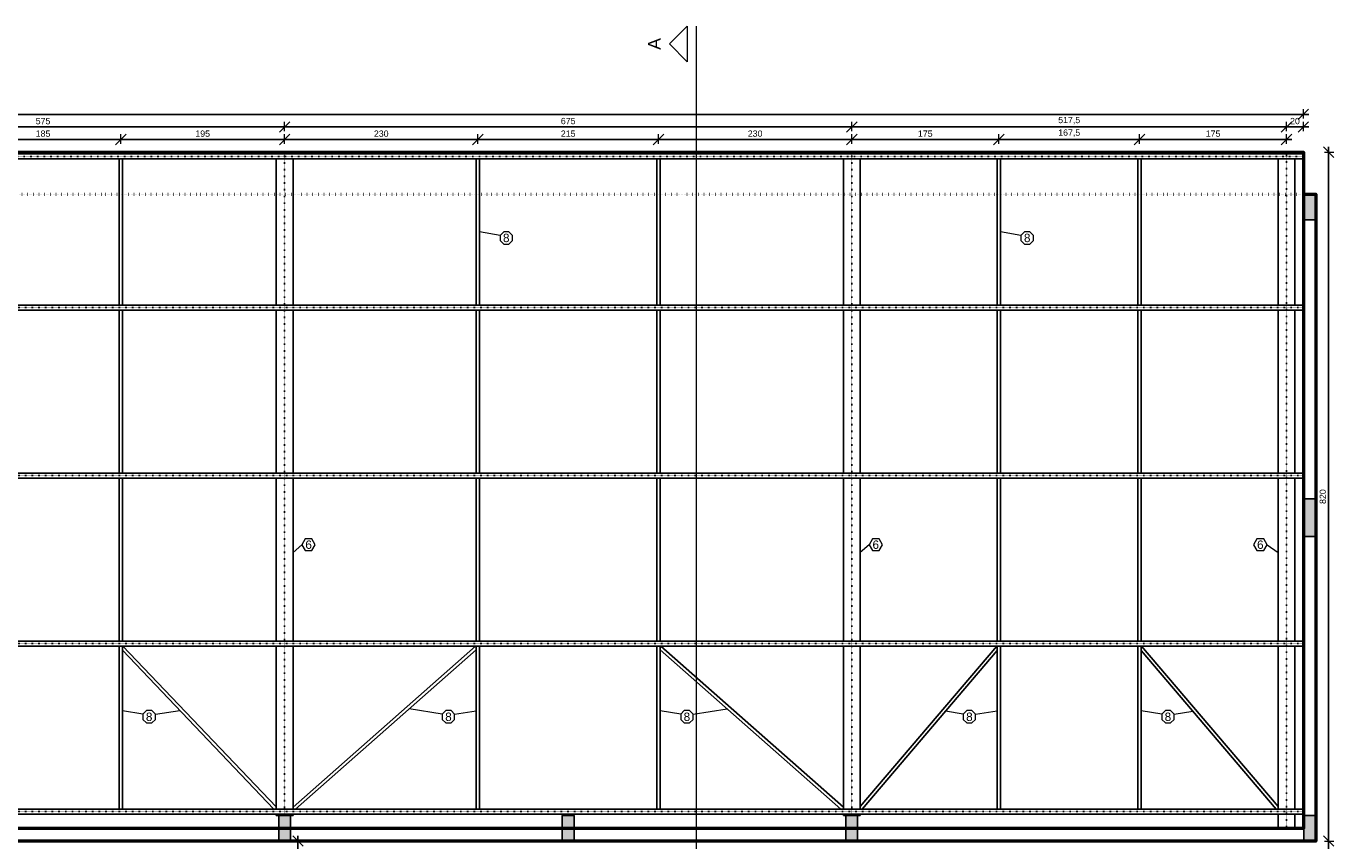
# Model space of a CAD drawing. Header units: millimetres. Extents: x 10906 to 25863, y 1966 to 4861.
# Tile 155 of 163: x 17996 to 19553, y 3892 to 4861. Entities that reach past the tile are written whole.
import ezdxf
from ezdxf.enums import TextEntityAlignment as Align

# ---------------------------------------------------------------- set-up
doc = ezdxf.new("R2010")
doc.units = ezdxf.units.MM
doc.linetypes.add('DOT2', pattern=[3.175, 0, -3.175])
for name, color, linetype in [('AGULHA', 40, 'Continuous'), ('PILARES', 3, 'Continuous'), ('TERÇA', 5, 'Continuous'), ('TERÇA EIXO', 5, 'DOT2'), ('TEXTO', 7, 'Continuous'), ('TRELIÇA', 1, 'Continuous'), ('TRELIÇA EIXO', 89, 'DOT2')]:
    doc.layers.add(name, color=color, linetype=linetype)
for name, color, linetype, lineweight in [('AUX', 7, 'Continuous', 50), ('COTAS', 4, 'Continuous', 20), ('FO-Cortes', 7, 'Continuous', 5)]:
    doc.layers.add(name, color=color, linetype=linetype, lineweight=lineweight)
doc.styles.add('2', font='arial.ttf', dxfattribs={"height": 2})
doc.styles.add('3', font='arial.ttf', dxfattribs={"height": 3})
doc.styles.add('Annotative', font='arial.ttf')
doc.dimstyles.new('MURILO', dxfattribs={"dimscale": 0, "dimtxt": 1.5, "dimasz": 2.5, "dimexe": 1.25, "dimexo": 0, "dimtad": 1, "dimtxsty": 'Annotative', "dimblk": 'OBLIQUE', "dimcen": 2.5, "dimdle": 1.25, "dimclrd": 256, "dimclre": 256, "dimclrt": 7, "dimadec": 0, "dimazin": 0, "dimtfac": 1, "dimtmove": 0, "dimatfit": 3, "dimldrblk": 'OBLIQUE', "dimfxl": 1, "dimfxlon": 1, "dimtfillclr": 5, "dimlwe": -1, "dimarcsym": 0})

# ---------------------------------------------------------------- blocks, each defined once
blk = doc.blocks.new('_Oblique')
at = {"color": 0, "linetype": 'ByBlock', "lineweight": -2}
blk.add_line((-0.5, -0.5), (0.5, 0.5), dxfattribs=at)
blk = doc.blocks.new('*D1011')
at = {"layer": 'COTAS', "transparency": 16777216}
for p, q in [((18314.8, 3891.3), (18326.1, 3891.3)), ((18314.8, 3711.3), (18326.1, 3711.3))]:
    blk.add_line(p, q, dxfattribs=at)
at = {"layer": 'COTAS', "lineweight": -2, "transparency": 16777216}
blk.add_line((18319.8, 3705.1), (18319.8, 3897.6), dxfattribs=at)
at = {"layer": 'Defpoints', "color": 0, "transparency": 16777216}
for p in [(18303.8, 3891.3), (18319.8, 3891.3), (18304.8, 3711.3)]:
    blk.add_point(p, dxfattribs=at)
at = {"layer": 'COTAS', "lineweight": -2, "transparency": 16777216, "xscale": 12.5, "yscale": 12.5, "zscale": 12.5}
for p, rotation in [((18319.8, 3891.3), 90), ((18319.8, 3711.3), 270)]:
    blk.add_blockref('_Oblique', p, dxfattribs=dict(at, rotation=rotation))
at = {"layer": 'COTAS', "color": 7, "transparency": 16777216, "insert": (18312.9, 3801.3), "char_height": 7.5, "attachment_point": 5, "rotation": 90, "style": 'Annotative'}
blk.add_mtext('180', dxfattribs=at)
blk = doc.blocks.new('*D1050')
at = {"layer": 'COTAS', "transparency": 16777216}
for p, q in [((18108.9, 4721.3), (18108.9, 4732.6)), ((18303.9, 4721.3), (18303.9, 4732.6))]:
    blk.add_line(p, q, dxfattribs=at)
at = {"layer": 'COTAS', "lineweight": -2, "transparency": 16777216}
blk.add_line((18102.7, 4726.3), (18310.2, 4726.3), dxfattribs=at)
at = {"layer": 'Defpoints', "color": 0, "transparency": 16777216}
for p in [(18303.9, 4726.3), (18108.9, 4703.3), (18303.9, 4703.3)]:
    blk.add_point(p, dxfattribs=at)
at = {"layer": 'COTAS', "lineweight": -2, "transparency": 16777216, "xscale": 12.5, "yscale": 12.5, "zscale": 12.5, "rotation": 180}
blk.add_blockref('_Oblique', (18108.9, 4726.3), dxfattribs=at)
at = {"layer": 'COTAS', "lineweight": -2, "transparency": 16777216, "xscale": 12.5, "yscale": 12.5, "zscale": 12.5}
blk.add_blockref('_Oblique', (18303.9, 4726.3), dxfattribs=at)
at = {"layer": 'COTAS', "color": 7, "transparency": 16777216, "insert": (18206.4, 4733.3), "char_height": 7.5, "attachment_point": 5, "style": 'Annotative'}
blk.add_mtext('195', dxfattribs=at)
blk = doc.blocks.new('*D1051')
at = {"layer": 'COTAS', "transparency": 16777216}
for p, q in [((17923.9, 4721.3), (17923.9, 4732.6)), ((18108.9, 4721.3), (18108.9, 4732.6))]:
    blk.add_line(p, q, dxfattribs=at)
at = {"layer": 'COTAS', "lineweight": -2, "transparency": 16777216}
blk.add_line((18115.2, 4726.3), (17917.7, 4726.3), dxfattribs=at)
at = {"layer": 'Defpoints', "color": 0, "transparency": 16777216}
for p in [(17923.9, 4726.3), (17923.9, 4703.3), (18108.9, 4703.3)]:
    blk.add_point(p, dxfattribs=at)
at = {"layer": 'COTAS', "lineweight": -2, "transparency": 16777216, "xscale": 12.5, "yscale": 12.5, "zscale": 12.5, "rotation": 180}
blk.add_blockref('_Oblique', (17923.9, 4726.3), dxfattribs=at)
at = {"layer": 'COTAS', "lineweight": -2, "transparency": 16777216, "xscale": 12.5, "yscale": 12.5, "zscale": 12.5}
blk.add_blockref('_Oblique', (18108.9, 4726.3), dxfattribs=at)
at = {"layer": 'COTAS', "color": 7, "transparency": 16777216, "insert": (18016.4, 4733.3), "char_height": 7.5, "attachment_point": 5, "style": 'Annotative'}
blk.add_mtext('185', dxfattribs=at)
blk = doc.blocks.new('*D1052')
at = {"layer": 'COTAS', "transparency": 16777216}
for p, q in [((18303.9, 4721.3), (18303.9, 4732.6)), ((18533.9, 4721.3), (18533.9, 4732.6))]:
    blk.add_line(p, q, dxfattribs=at)
at = {"layer": 'COTAS', "lineweight": -2, "transparency": 16777216}
blk.add_line((18297.7, 4726.3), (18540.2, 4726.3), dxfattribs=at)
at = {"layer": 'Defpoints', "color": 0, "transparency": 16777216}
for p in [(18533.9, 4726.3), (18303.9, 4703.3), (18533.9, 4703.3)]:
    blk.add_point(p, dxfattribs=at)
at = {"layer": 'COTAS', "lineweight": -2, "transparency": 16777216, "xscale": 12.5, "yscale": 12.5, "zscale": 12.5, "rotation": 180}
blk.add_blockref('_Oblique', (18303.9, 4726.3), dxfattribs=at)
at = {"layer": 'COTAS', "lineweight": -2, "transparency": 16777216, "xscale": 12.5, "yscale": 12.5, "zscale": 12.5}
blk.add_blockref('_Oblique', (18533.9, 4726.3), dxfattribs=at)
at = {"layer": 'COTAS', "color": 7, "transparency": 16777216, "insert": (18418.9, 4733.3), "char_height": 7.5, "attachment_point": 5, "style": 'Annotative'}
blk.add_mtext('230', dxfattribs=at)
blk = doc.blocks.new('*D1053')
at = {"layer": 'COTAS', "transparency": 16777216}
for p, q in [((18748.9, 4721.3), (18748.9, 4732.6)), ((18978.9, 4721.3), (18978.9, 4732.6))]:
    blk.add_line(p, q, dxfattribs=at)
at = {"layer": 'COTAS', "lineweight": -2, "transparency": 16777216}
blk.add_line((18742.7, 4726.3), (18985.2, 4726.3), dxfattribs=at)
at = {"layer": 'Defpoints', "color": 0, "transparency": 16777216}
for p in [(18978.9, 4726.3), (18748.9, 4703.3), (18978.9, 4703.3)]:
    blk.add_point(p, dxfattribs=at)
at = {"layer": 'COTAS', "lineweight": -2, "transparency": 16777216, "xscale": 12.5, "yscale": 12.5, "zscale": 12.5, "rotation": 180}
blk.add_blockref('_Oblique', (18748.9, 4726.3), dxfattribs=at)
at = {"layer": 'COTAS', "lineweight": -2, "transparency": 16777216, "xscale": 12.5, "yscale": 12.5, "zscale": 12.5}
blk.add_blockref('_Oblique', (18978.9, 4726.3), dxfattribs=at)
at = {"layer": 'COTAS', "color": 7, "transparency": 16777216, "insert": (18863.9, 4733.3), "char_height": 7.5, "attachment_point": 5, "style": 'Annotative'}
blk.add_mtext('230', dxfattribs=at)
blk = doc.blocks.new('*D1054')
at = {"layer": 'COTAS', "transparency": 16777216}
for p, q in [((18533.9, 4721.3), (18533.9, 4732.6)), ((18748.9, 4721.3), (18748.9, 4732.6))]:
    blk.add_line(p, q, dxfattribs=at)
at = {"layer": 'COTAS', "lineweight": -2, "transparency": 16777216}
blk.add_line((18755.2, 4726.3), (18527.7, 4726.3), dxfattribs=at)
at = {"layer": 'Defpoints', "color": 0, "transparency": 16777216}
for p in [(18533.9, 4726.3), (18533.9, 4703.3), (18748.9, 4703.3)]:
    blk.add_point(p, dxfattribs=at)
at = {"layer": 'COTAS', "lineweight": -2, "transparency": 16777216, "xscale": 12.5, "yscale": 12.5, "zscale": 12.5, "rotation": 180}
blk.add_blockref('_Oblique', (18533.9, 4726.3), dxfattribs=at)
at = {"layer": 'COTAS', "lineweight": -2, "transparency": 16777216, "xscale": 12.5, "yscale": 12.5, "zscale": 12.5}
blk.add_blockref('_Oblique', (18748.9, 4726.3), dxfattribs=at)
at = {"layer": 'COTAS', "color": 7, "transparency": 16777216, "insert": (18641.4, 4733.3), "char_height": 7.5, "attachment_point": 5, "style": 'Annotative'}
blk.add_mtext('215', dxfattribs=at)
blk = doc.blocks.new('*D1055')
at = {"layer": 'COTAS', "transparency": 16777216}
for p, q in [((18978.9, 4721.3), (18978.9, 4732.6)), ((19153.9, 4721.3), (19153.9, 4732.6))]:
    blk.add_line(p, q, dxfattribs=at)
at = {"layer": 'COTAS', "lineweight": -2, "transparency": 16777216}
blk.add_line((18972.7, 4726.3), (19160.2, 4726.3), dxfattribs=at)
at = {"layer": 'Defpoints', "color": 0, "transparency": 16777216}
for p in [(19153.9, 4726.3), (18978.9, 4703.3), (19153.9, 4703.3)]:
    blk.add_point(p, dxfattribs=at)
at = {"layer": 'COTAS', "lineweight": -2, "transparency": 16777216, "xscale": 12.5, "yscale": 12.5, "zscale": 12.5, "rotation": 180}
blk.add_blockref('_Oblique', (18978.9, 4726.3), dxfattribs=at)
at = {"layer": 'COTAS', "lineweight": -2, "transparency": 16777216, "xscale": 12.5, "yscale": 12.5, "zscale": 12.5}
blk.add_blockref('_Oblique', (19153.9, 4726.3), dxfattribs=at)
at = {"layer": 'COTAS', "color": 7, "transparency": 16777216, "insert": (19066.4, 4733.3), "char_height": 7.5, "attachment_point": 5, "style": 'Annotative'}
blk.add_mtext('175', dxfattribs=at)
blk = doc.blocks.new('*D1056')
at = {"layer": 'COTAS', "transparency": 16777216}
for p, q in [((19321.4, 4721.3), (19321.4, 4732.6)), ((19496.4, 4721.3), (19496.4, 4732.6))]:
    blk.add_line(p, q, dxfattribs=at)
at = {"layer": 'COTAS', "lineweight": -2, "transparency": 16777216}
blk.add_line((19315.2, 4726.3), (19502.7, 4726.3), dxfattribs=at)
at = {"layer": 'Defpoints', "color": 0, "transparency": 16777216}
for p in [(19496.4, 4726.3), (19321.4, 4703.3), (19496.4, 4703.3)]:
    blk.add_point(p, dxfattribs=at)
at = {"layer": 'COTAS', "lineweight": -2, "transparency": 16777216, "xscale": 12.5, "yscale": 12.5, "zscale": 12.5, "rotation": 180}
blk.add_blockref('_Oblique', (19321.4, 4726.3), dxfattribs=at)
at = {"layer": 'COTAS', "lineweight": -2, "transparency": 16777216, "xscale": 12.5, "yscale": 12.5, "zscale": 12.5}
blk.add_blockref('_Oblique', (19496.4, 4726.3), dxfattribs=at)
at = {"layer": 'COTAS', "color": 7, "transparency": 16777216, "insert": (19408.9, 4733.3), "char_height": 7.5, "attachment_point": 5, "style": 'Annotative'}
blk.add_mtext('175', dxfattribs=at)
blk = doc.blocks.new('*D1057')
at = {"layer": 'COTAS', "transparency": 16777216}
for p, q in [((19153.9, 4721.3), (19153.9, 4732.6)), ((19321.4, 4721.3), (19321.4, 4732.6))]:
    blk.add_line(p, q, dxfattribs=at)
at = {"layer": 'COTAS', "lineweight": -2, "transparency": 16777216}
blk.add_line((19327.7, 4726.3), (19147.7, 4726.3), dxfattribs=at)
at = {"layer": 'Defpoints', "color": 0, "transparency": 16777216}
for p in [(19153.9, 4726.3), (19153.9, 4703.3), (19321.4, 4703.3)]:
    blk.add_point(p, dxfattribs=at)
at = {"layer": 'COTAS', "lineweight": -2, "transparency": 16777216, "xscale": 12.5, "yscale": 12.5, "zscale": 12.5, "rotation": 180}
blk.add_blockref('_Oblique', (19153.9, 4726.3), dxfattribs=at)
at = {"layer": 'COTAS', "lineweight": -2, "transparency": 16777216, "xscale": 12.5, "yscale": 12.5, "zscale": 12.5}
blk.add_blockref('_Oblique', (19321.4, 4726.3), dxfattribs=at)
at = {"layer": 'COTAS', "color": 7, "transparency": 16777216, "insert": (19237.7, 4733.9), "char_height": 7.5, "attachment_point": 5, "style": 'Annotative'}
blk.add_mtext('167,5', dxfattribs=at)
blk = doc.blocks.new('*D1062')
at = {"layer": 'COTAS', "transparency": 16777216}
for p, q in [((17728.9, 4736.3), (17728.9, 4747.6)), ((18303.9, 4736.3), (18303.9, 4747.6))]:
    blk.add_line(p, q, dxfattribs=at)
at = {"layer": 'COTAS', "lineweight": -2, "transparency": 16777216}
blk.add_line((17722.7, 4741.3), (18310.2, 4741.3), dxfattribs=at)
at = {"layer": 'Defpoints', "color": 0, "transparency": 16777216}
for p in [(18303.9, 4741.3), (17728.9, 4711.3), (18303.9, 4711.3)]:
    blk.add_point(p, dxfattribs=at)
at = {"layer": 'COTAS', "lineweight": -2, "transparency": 16777216, "xscale": 12.5, "yscale": 12.5, "zscale": 12.5, "rotation": 180}
blk.add_blockref('_Oblique', (17728.9, 4741.3), dxfattribs=at)
at = {"layer": 'COTAS', "lineweight": -2, "transparency": 16777216, "xscale": 12.5, "yscale": 12.5, "zscale": 12.5}
blk.add_blockref('_Oblique', (18303.9, 4741.3), dxfattribs=at)
at = {"layer": 'COTAS', "color": 7, "transparency": 16777216, "insert": (18016.4, 4748.2), "char_height": 7.5, "attachment_point": 5, "style": 'Annotative'}
blk.add_mtext('575', dxfattribs=at)
blk = doc.blocks.new('*D1063')
at = {"layer": 'COTAS', "transparency": 16777216}
for p, q in [((18303.9, 4736.3), (18303.9, 4747.6)), ((18978.9, 4736.3), (18978.9, 4747.6))]:
    blk.add_line(p, q, dxfattribs=at)
at = {"layer": 'COTAS', "lineweight": -2, "transparency": 16777216}
blk.add_line((18297.7, 4741.3), (18985.2, 4741.3), dxfattribs=at)
at = {"layer": 'Defpoints', "color": 0, "transparency": 16777216}
for p in [(18978.9, 4741.3), (18303.9, 4711.3), (18978.9, 4711.3)]:
    blk.add_point(p, dxfattribs=at)
at = {"layer": 'COTAS', "lineweight": -2, "transparency": 16777216, "xscale": 12.5, "yscale": 12.5, "zscale": 12.5, "rotation": 180}
blk.add_blockref('_Oblique', (18303.9, 4741.3), dxfattribs=at)
at = {"layer": 'COTAS', "lineweight": -2, "transparency": 16777216, "xscale": 12.5, "yscale": 12.5, "zscale": 12.5}
blk.add_blockref('_Oblique', (18978.9, 4741.3), dxfattribs=at)
at = {"layer": 'COTAS', "color": 7, "transparency": 16777216, "insert": (18641.4, 4748.3), "char_height": 7.5, "attachment_point": 5, "style": 'Annotative'}
blk.add_mtext('675', dxfattribs=at)
blk = doc.blocks.new('*D1064')
at = {"layer": 'COTAS', "transparency": 16777216}
for p, q in [((18978.9, 4736.3), (18978.9, 4747.6)), ((19496.4, 4736.3), (19496.4, 4747.6))]:
    blk.add_line(p, q, dxfattribs=at)
at = {"layer": 'COTAS', "lineweight": -2, "transparency": 16777216}
blk.add_line((18972.7, 4741.3), (19502.7, 4741.3), dxfattribs=at)
at = {"layer": 'Defpoints', "color": 0, "transparency": 16777216}
for p in [(19496.4, 4741.3), (18978.9, 4711.3), (19496.4, 4711.3)]:
    blk.add_point(p, dxfattribs=at)
at = {"layer": 'COTAS', "lineweight": -2, "transparency": 16777216, "xscale": 12.5, "yscale": 12.5, "zscale": 12.5, "rotation": 180}
blk.add_blockref('_Oblique', (18978.9, 4741.3), dxfattribs=at)
at = {"layer": 'COTAS', "lineweight": -2, "transparency": 16777216, "xscale": 12.5, "yscale": 12.5, "zscale": 12.5}
blk.add_blockref('_Oblique', (19496.4, 4741.3), dxfattribs=at)
at = {"layer": 'COTAS', "color": 7, "transparency": 16777216, "insert": (19237.7, 4748.9), "char_height": 7.5, "attachment_point": 5, "style": 'Annotative'}
blk.add_mtext('517,5', dxfattribs=at)
blk = doc.blocks.new('*D1065')
at = {"layer": 'COTAS', "transparency": 16777216}
for p, q in [((19496.4, 4736.3), (19496.4, 4747.6)), ((19516.4, 4736.3), (19516.4, 4747.6))]:
    blk.add_line(p, q, dxfattribs=at)
at = {"layer": 'COTAS', "lineweight": -2, "transparency": 16777216}
blk.add_line((19490.2, 4741.3), (19522.7, 4741.3), dxfattribs=at)
at = {"layer": 'Defpoints', "color": 0, "transparency": 16777216}
for p in [(19516.4, 4741.3), (19496.4, 4711.3), (19516.4, 4711.3)]:
    blk.add_point(p, dxfattribs=at)
at = {"layer": 'COTAS', "lineweight": -2, "transparency": 16777216, "xscale": 12.5, "yscale": 12.5, "zscale": 12.5, "rotation": 180}
blk.add_blockref('_Oblique', (19496.4, 4741.3), dxfattribs=at)
at = {"layer": 'COTAS', "lineweight": -2, "transparency": 16777216, "xscale": 12.5, "yscale": 12.5, "zscale": 12.5}
blk.add_blockref('_Oblique', (19516.4, 4741.3), dxfattribs=at)
at = {"layer": 'COTAS', "color": 7, "transparency": 16777216, "insert": (19506.4, 4748.3), "char_height": 7.5, "attachment_point": 5, "style": 'Annotative'}
blk.add_mtext('20', dxfattribs=at)
blk = doc.blocks.new('*D1067')
at = {"layer": 'COTAS', "transparency": 16777216}
for p, q in [((15436.4, 4751.3), (15436.4, 4762.6)), ((19516.4, 4751.3), (19516.4, 4762.6))]:
    blk.add_line(p, q, dxfattribs=at)
at = {"layer": 'COTAS', "lineweight": -2, "transparency": 16777216}
blk.add_line((15430.2, 4756.3), (19522.7, 4756.3), dxfattribs=at)
at = {"layer": 'Defpoints', "color": 0, "transparency": 16777216}
for p in [(19516.4, 4756.3), (15436.4, 4711.3), (19516.4, 4711.3)]:
    blk.add_point(p, dxfattribs=at)
at = {"layer": 'COTAS', "lineweight": -2, "transparency": 16777216, "xscale": 12.5, "yscale": 12.5, "zscale": 12.5, "rotation": 180}
blk.add_blockref('_Oblique', (15436.4, 4756.3), dxfattribs=at)
at = {"layer": 'COTAS', "lineweight": -2, "transparency": 16777216, "xscale": 12.5, "yscale": 12.5, "zscale": 12.5}
blk.add_blockref('_Oblique', (19516.4, 4756.3), dxfattribs=at)
at = {"layer": 'COTAS', "color": 7, "transparency": 16777216, "insert": (17476.4, 4763.3), "char_height": 7.5, "attachment_point": 5, "style": 'Annotative'}
blk.add_mtext('4080', dxfattribs=at)
blk = doc.blocks.new('*D1101')
at = {"layer": 'COTAS', "lineweight": -2, "transparency": 16777216}
blk.add_line((19546.4, 4717.6), (19546.4, 3885.1), dxfattribs=at)
at = {"layer": 'COTAS', "transparency": 16777216}
for p, q in [((19541.4, 4711.3), (19552.7, 4711.3)), ((19541.4, 3891.3), (19552.7, 3891.3))]:
    blk.add_line(p, q, dxfattribs=at)
at = {"layer": 'Defpoints', "color": 0, "transparency": 16777216}
for p in [(19516.4, 4711.3), (19531.4, 3891.3), (19546.4, 3891.3)]:
    blk.add_point(p, dxfattribs=at)
at = {"layer": 'COTAS', "lineweight": -2, "transparency": 16777216, "xscale": 12.5, "yscale": 12.5, "zscale": 12.5}
for p, rotation in [((19546.4, 4711.3), 90), ((19546.4, 3891.3), 270)]:
    blk.add_blockref('_Oblique', p, dxfattribs=dict(at, rotation=rotation))
at = {"layer": 'COTAS', "color": 7, "transparency": 16777216, "insert": (19539.5, 4301.3), "char_height": 7.5, "attachment_point": 5, "rotation": 90, "style": 'Annotative'}
blk.add_mtext('820', dxfattribs=at)
blk = doc.blocks.new('*D1102')
at = {"layer": 'COTAS', "transparency": 16777216}
for p, q in [((19541.4, 3891.3), (19552.7, 3891.3)), ((19541.4, 2941.3), (19552.7, 2941.3))]:
    blk.add_line(p, q, dxfattribs=at)
at = {"layer": 'COTAS', "lineweight": -2, "transparency": 16777216}
blk.add_line((19546.4, 3897.6), (19546.4, 2935.1), dxfattribs=at)
at = {"layer": 'Defpoints', "color": 0, "transparency": 16777216}
for p in [(19531.4, 3891.3), (19531.4, 2941.3), (19546.4, 2941.3)]:
    blk.add_point(p, dxfattribs=at)
at = {"layer": 'COTAS', "lineweight": -2, "transparency": 16777216, "xscale": 12.5, "yscale": 12.5, "zscale": 12.5}
for p, rotation in [((19546.4, 3891.3), 90), ((19546.4, 2941.3), 270)]:
    blk.add_blockref('_Oblique', p, dxfattribs=dict(at, rotation=rotation))
at = {"layer": 'COTAS', "color": 7, "transparency": 16777216, "insert": (19539.5, 3416.3), "char_height": 7.5, "attachment_point": 5, "rotation": 90, "style": 'Annotative'}
blk.add_mtext('950', dxfattribs=at)

msp = doc.modelspace()

# ---------------------------------------------------------------- hatches: boundary and pattern name
at = {"layer": 'PILARES', "linetype": 'Continuous'}
for points in [[(19516.90858, 4630.80755), (19523.90858, 4630.80755), (19530.90858, 4630.80755), (19530.90858, 4645.80755), (19530.90858, 4660.80755), (19523.90858, 4660.80755), (19516.90858, 4660.80755), (19516.90858, 4645.80755)], [(19516.90858, 4253.80755), (19523.90858, 4253.80755), (19530.90858, 4253.80755), (19530.90858, 4276.30755), (19530.90858, 4298.80755), (19523.90858, 4298.80755), (19516.90858, 4298.80755), (19516.90858, 4276.30755)], [(18296.90858, 3891.80755), (18303.90858, 3891.80755), (18310.90858, 3891.80755), (18310.90858, 3906.80755), (18310.90858, 3921.80755), (18303.90858, 3921.80755), (18296.90858, 3921.80755), (18296.90858, 3906.80755)], [(18634.40858, 3891.80755), (18641.40858, 3891.80755), (18648.40858, 3891.80755), (18648.40858, 3906.80755), (18648.40858, 3921.80755), (18641.40858, 3921.80755), (18634.40858, 3921.80755), (18634.40858, 3906.80755)], [(18971.90858, 3891.80755), (18978.90858, 3891.80755), (18985.90858, 3891.80755), (18985.90858, 3906.80755), (18985.90858, 3921.80755), (18978.90858, 3921.80755), (18971.90858, 3921.80755), (18971.90858, 3906.80755)], [(19516.90858, 3891.80755), (19523.90858, 3891.80755), (19530.90858, 3891.80755), (19530.90858, 3906.80755), (19530.90858, 3921.80755), (19523.90858, 3921.80755), (19516.90858, 3921.80755), (19516.90858, 3906.80755)]]:
    msp.add_hatch(color=256, dxfattribs=at).paths.add_polyline_path(points)

# ---------------------------------------------------------------- linework, layer by layer
at = {"layer": 'AGULHA'}
for p, q in [((18107.00358, 4529.30755), (18107.00358, 4703.30755)), ((18110.81358, 4529.30755), (18110.81358, 4703.30755)), ((18532.00358, 4529.30755), (18532.00358, 4703.30755)), ((18535.81358, 4529.30755), (18535.81358, 4703.30755)), ((18747.00358, 4529.30755), (18747.00358, 4703.30755)), ((18750.81358, 4529.30755), (18750.81358, 4703.30755)), ((19152.00358, 4529.30755), (19152.00358, 4703.30755)), ((19155.81358, 4529.30755), (19155.81358, 4703.30755)), ((19319.50358, 4529.30755), (19319.50358, 4703.30755)), ((19323.31358, 4529.30755), (19323.31358, 4703.30755)), ((18107.00358, 4329.30755), (18107.00358, 4523.30755)), ((18110.81358, 4329.30755), (18110.81358, 4523.30755)), ((18532.00358, 4329.30755), (18532.00358, 4523.30755)), ((18535.81358, 4329.30755), (18535.81358, 4523.30755)), ((18747.00358, 4329.30755), (18747.00358, 4523.30755)), ((18750.81358, 4329.30755), (18750.81358, 4523.30755)), ((19152.00358, 4329.30755), (19152.00358, 4523.30755)), ((19155.81358, 4329.30755), (19155.81358, 4523.30755)), ((19319.50358, 4329.30755), (19319.50358, 4523.30755)), ((19323.31358, 4329.30755), (19323.31358, 4523.30755)), ((18107.00358, 4129.30755), (18107.00358, 4323.30755)), ((18110.81358, 4129.30755), (18110.81358, 4323.30755)), ((18532.00358, 4129.30755), (18532.00358, 4323.30755)), ((18535.81358, 4129.30755), (18535.81358, 4323.30755)), ((18747.00358, 4129.30755), (18747.00358, 4323.30755)), ((18750.81358, 4129.30755), (18750.81358, 4323.30755)), ((19152.00358, 4129.30755), (19152.00358, 4323.30755)), ((19155.81358, 4129.30755), (19155.81358, 4323.30755)), ((19319.50358, 4129.30755), (19319.50358, 4323.30755)), ((19323.31358, 4129.30755), (19323.31358, 4323.30755)), ((18107.00358, 3929.30755), (18107.00358, 4123.30755)), ((18110.81358, 3929.30755), (18110.81358, 4123.30755)), ((18110.81358, 4118.54949), (18291.27625, 3929.30755)), ((18111.54091, 4123.30755), (18293.90858, 3932.06794)), ((18531.02831, 4123.30755), (18313.90858, 3931.84743)), ((18532.00358, 4119.08781), (18316.78885, 3929.30755)), ((18532.00358, 3929.30755), (18532.00358, 4123.30755)), ((18535.81358, 3929.30755), (18535.81358, 4123.30755)), ((18747.00358, 3929.30755), (18747.00358, 4123.30755)), ((18750.81358, 3929.30755), (18750.81358, 4123.30755)), ((18750.81358, 4119.08781), (18966.02831, 3929.30755)), ((18751.78885, 4123.30755), (18968.90858, 3931.84743)), ((19151.40774, 4123.30755), (18988.90858, 3932.24793)), ((19152.00358, 4118.12736), (18991.40941, 3929.30755)), ((19152.00358, 3929.30755), (19152.00358, 4123.30755)), ((19155.81358, 3929.30755), (19155.81358, 4123.30755)), ((19319.50358, 3929.30755), (19319.50358, 4123.30755)), ((19323.31358, 3929.30755), (19323.31358, 4123.30755)), ((19323.31358, 4118.12736), (19483.90774, 3929.30755)), ((19323.90941, 4123.30755), (19486.40858, 3932.24793))]:
    msp.add_line(p, q, dxfattribs=at)
at = {"layer": 'AUX', "linetype": 'DOT2', "ltscale": 0.5}
msp.add_line((15436.40858, 4661.30755), (19516.40858, 4661.30755), dxfattribs=at)
at = {"layer": 'AUX'}
for points in [[(15436.40858, 4661.30755), (15436.40858, 4711.30755), (19516.40858, 4711.30755), (19516.40858, 4661.30755)], [(19516.40858, 4661.30755), (19531.40858, 4661.30755), (19531.40858, 3891.30755), (15421.40858, 3891.30755), (15421.40858, 4661.30755), (15436.40858, 4661.30755)], [(19516.40858, 4661.30755), (19516.40858, 3906.30755), (15436.40858, 3906.30755), (15436.40858, 4661.30755)]]:
    msp.add_lwpolyline(points, dxfattribs=at)
at = {"layer": 'COTAS'}
for p, q in [((18560.3098, 4612.30296), (18535.81358, 4616.30755)), ((19180.3098, 4612.30296), (19155.81358, 4616.30755)), ((18324.45671, 4244.09716), (18313.90858, 4234.60122)), ((18999.45671, 4244.09716), (18988.90858, 4234.60122)), ((19473.16235, 4244.09716), (19486.40858, 4234.75452)), ((18150.09187, 4042.29665), (18179.20549, 4046.8304)), ((18491.50589, 4042.29665), (18452.20644, 4048.72125)), ((18790.09187, 4042.29665), (18830.72131, 4048.62372)), ((18135.3098, 4042.29665), (18110.81358, 4046.30125)), ((18506.28796, 4042.29665), (18532.00358, 4046.30125)), ((18775.3098, 4042.29665), (18750.81358, 4046.30125)), ((19111.50589, 4042.29665), (19090.43772, 4045.74084)), ((19126.28796, 4042.29665), (19152.00358, 4046.30125)), ((19347.8098, 4042.29665), (19323.31358, 4046.30125)), ((19362.59187, 4042.29665), (19384.85948, 4045.7643))]:
    msp.add_line(p, q, dxfattribs=at)
for points in [[(18564.63937, 4616.63253), (18560.3098, 4612.30296), (18560.3098, 4606.18002), (18564.63937, 4601.85046), (18570.7623, 4601.85046), (18575.09187, 4606.18002), (18575.09187, 4612.30296), (18570.7623, 4616.63253)], [(19184.63937, 4616.63253), (19180.3098, 4612.30296), (19180.3098, 4606.18002), (19184.63937, 4601.85046), (19190.7623, 4601.85046), (19195.09187, 4606.18002), (19195.09187, 4612.30296), (19190.7623, 4616.63253)], [(18328.45671, 4251.02536), (18324.45671, 4244.09716), (18328.45671, 4237.16896), (18336.45671, 4237.16896), (18340.45671, 4244.09716), (18336.45671, 4251.02536)], [(19003.45671, 4251.02536), (18999.45671, 4244.09716), (19003.45671, 4237.16896), (19011.45671, 4237.16896), (19015.45671, 4244.09716), (19011.45671, 4251.02536)], [(19461.16235, 4251.02536), (19457.16235, 4244.09716), (19461.16235, 4237.16896), (19469.16235, 4237.16896), (19473.16235, 4244.09716), (19469.16235, 4251.02536)], [(18139.63937, 4046.62622), (18135.3098, 4042.29665), (18135.3098, 4036.17372), (18139.63937, 4031.84415), (18145.7623, 4031.84415), (18150.09187, 4036.17372), (18150.09187, 4042.29665), (18145.7623, 4046.62622)], [(18495.83546, 4046.62622), (18491.50589, 4042.29665), (18491.50589, 4036.17372), (18495.83546, 4031.84415), (18501.9584, 4031.84415), (18506.28796, 4036.17372), (18506.28796, 4042.29665), (18501.9584, 4046.62622)], [(18779.63937, 4046.62622), (18775.3098, 4042.29665), (18775.3098, 4036.17372), (18779.63937, 4031.84415), (18785.7623, 4031.84415), (18790.09187, 4036.17372), (18790.09187, 4042.29665), (18785.7623, 4046.62622)], [(19115.83546, 4046.62622), (19111.50589, 4042.29665), (19111.50589, 4036.17372), (19115.83546, 4031.84415), (19121.9584, 4031.84415), (19126.28796, 4036.17372), (19126.28796, 4042.29665), (19121.9584, 4046.62622)], [(19352.13937, 4046.62622), (19347.8098, 4042.29665), (19347.8098, 4036.17372), (19352.13937, 4031.84415), (19358.2623, 4031.84415), (19362.59187, 4036.17372), (19362.59187, 4042.29665), (19358.2623, 4046.62622)]]:
    msp.add_lwpolyline(points, close=True, dxfattribs=at)
at = {"layer": 'FO-Cortes'}
msp.add_line((18793.75219, 4861.30755), (18793.75219, 1966.30755), dxfattribs=at)
at = {"layer": 'FO-Cortes', "linetype": 'Continuous'}
msp.add_lwpolyline([(18783.16219, 4861.30755), (18783.16219, 4818.94755), (18761.98219, 4840.12755), (18783.16219, 4861.30755)], close=True, dxfattribs=at)
at = {"layer": 'PILARES'}
for points in [[(19516.90858, 4630.80755), (19523.90858, 4630.80755), (19530.90858, 4630.80755), (19530.90858, 4645.80755), (19530.90858, 4660.80755), (19523.90858, 4660.80755), (19516.90858, 4660.80755), (19516.90858, 4645.80755), (19516.90858, 4630.80755)], [(19516.90858, 4253.80755), (19523.90858, 4253.80755), (19530.90858, 4253.80755), (19530.90858, 4276.30755), (19530.90858, 4298.80755), (19523.90858, 4298.80755), (19516.90858, 4298.80755), (19516.90858, 4276.30755), (19516.90858, 4253.80755)], [(18296.90858, 3891.80755), (18303.90858, 3891.80755), (18310.90858, 3891.80755), (18310.90858, 3906.80755), (18310.90858, 3921.80755), (18303.90858, 3921.80755), (18296.90858, 3921.80755), (18296.90858, 3906.80755), (18296.90858, 3891.80755)], [(18634.40858, 3891.80755), (18641.40858, 3891.80755), (18648.40858, 3891.80755), (18648.40858, 3906.80755), (18648.40858, 3921.80755), (18641.40858, 3921.80755), (18634.40858, 3921.80755), (18634.40858, 3906.80755), (18634.40858, 3891.80755)], [(18971.90858, 3891.80755), (18978.90858, 3891.80755), (18985.90858, 3891.80755), (18985.90858, 3906.80755), (18985.90858, 3921.80755), (18978.90858, 3921.80755), (18971.90858, 3921.80755), (18971.90858, 3906.80755), (18971.90858, 3891.80755)], [(19516.90858, 3891.80755), (19523.90858, 3891.80755), (19530.90858, 3891.80755), (19530.90858, 3906.80755), (19530.90858, 3921.80755), (19523.90858, 3921.80755), (19516.90858, 3921.80755), (19516.90858, 3906.80755), (19516.90858, 3891.80755)]]:
    msp.add_lwpolyline(points, close=True, dxfattribs=at)
at = {"layer": 'TERÇA'}
for p, q in [((19516.40858, 4709.30755), (15436.40858, 4709.30755)), ((19516.40858, 4703.30755), (15436.40858, 4703.30755)), ((19516.40858, 4529.30755), (15436.40858, 4529.30755)), ((19516.40858, 4523.30755), (15436.40858, 4523.30755)), ((19516.40858, 4329.30755), (15436.40858, 4329.30755)), ((19516.40858, 4323.30755), (15436.40858, 4323.30755)), ((19516.40858, 4129.30755), (15436.40858, 4129.30755)), ((19516.40858, 4123.30755), (15436.40858, 4123.30755)), ((19516.40858, 3929.30755), (15436.40858, 3929.30755)), ((19516.40858, 3923.30755), (15436.40858, 3923.30755))]:
    msp.add_line(p, q, dxfattribs=at)
at = {"layer": 'TERÇA EIXO', "ltscale": 0.1}
for p, q in [((19516.40858, 4706.30755), (15436.40858, 4706.30755)), ((15436.40858, 4526.30755), (19516.40858, 4526.30755)), ((15436.40858, 4326.30755), (19516.40858, 4326.30755)), ((15436.40858, 4126.30755), (19516.40858, 4126.30755)), ((15436.40858, 3926.30755), (19516.40858, 3926.30755))]:
    msp.add_line(p, q, dxfattribs=at)
at = {"layer": 'TRELIÇA'}
for p, q in [((18293.90858, 4711.30755), (18313.90858, 4711.30755)), ((18968.90858, 4711.30755), (18988.90858, 4711.30755)), ((19486.40858, 4711.30755), (19506.40858, 4711.30755)), ((18293.90858, 3921.80755), (18313.90858, 3921.80755)), ((18968.90858, 3921.80755), (18988.90858, 3921.80755)), ((19486.40858, 3906.30755), (19506.40858, 3906.30755))]:
    msp.add_line(p, q, dxfattribs=at)
at = {"layer": 'TRELIÇA', "ltscale": 0.1}
for p, q in [((18293.90858, 4709.30755), (18293.90858, 4711.30755)), ((18293.90858, 4529.30755), (18293.90858, 4703.30755)), ((18313.90858, 4709.30755), (18313.90858, 4711.30755)), ((18313.90858, 4529.30755), (18313.90858, 4703.30755)), ((18968.90858, 4709.30755), (18968.90858, 4711.30755)), ((18968.90858, 4529.30755), (18968.90858, 4703.30755)), ((18988.90858, 4709.30755), (18988.90858, 4711.30755)), ((18988.90858, 4529.30755), (18988.90858, 4703.30755)), ((19486.40858, 4709.30755), (19486.40858, 4711.30755)), ((19486.40858, 4529.30755), (19486.40858, 4703.30755)), ((19506.40858, 4709.30755), (19506.40858, 4711.30755)), ((19506.40858, 4529.30755), (19506.40858, 4703.30755)), ((18293.90858, 4329.30755), (18293.90858, 4523.30755)), ((18313.90858, 4329.30755), (18313.90858, 4523.30755)), ((18968.90858, 4329.30755), (18968.90858, 4523.30755)), ((18988.90858, 4329.30755), (18988.90858, 4523.30755)), ((19486.40858, 4329.30755), (19486.40858, 4523.30755)), ((19506.40858, 4329.30755), (19506.40858, 4523.30755)), ((18293.90858, 4129.30755), (18293.90858, 4323.30755)), ((18313.90858, 4129.30755), (18313.90858, 4323.30755)), ((18968.90858, 4129.30755), (18968.90858, 4323.30755)), ((18988.90858, 4129.30755), (18988.90858, 4323.30755)), ((19486.40858, 4129.30755), (19486.40858, 4323.30755)), ((19506.40858, 4129.30755), (19506.40858, 4323.30755)), ((18293.90858, 3929.30755), (18293.90858, 4123.30755)), ((18313.90858, 3929.30755), (18313.90858, 4123.30755)), ((18968.90858, 3929.30755), (18968.90858, 4123.30755)), ((18988.90858, 3929.30755), (18988.90858, 4123.30755)), ((19486.40858, 3929.30755), (19486.40858, 4123.30755)), ((19506.40858, 3929.30755), (19506.40858, 4123.30755)), ((18293.90858, 3921.80755), (18293.90858, 3923.30755)), ((18313.90858, 3921.80755), (18313.90858, 3923.30755)), ((18968.90858, 3921.80755), (18968.90858, 3923.30755)), ((18988.90858, 3921.80755), (18988.90858, 3923.30755)), ((19486.40858, 3906.30755), (19486.40858, 3923.30755)), ((19506.40858, 3906.30755), (19506.40858, 3923.30755))]:
    msp.add_line(p, q, dxfattribs=at)
at = {"layer": 'TRELIÇA EIXO', "ltscale": 0.1}
for p, q in [((18303.90858, 3921.80755), (18303.90858, 4711.30755)), ((18978.90858, 3921.80755), (18978.90858, 4711.30755)), ((19496.40858, 3906.30755), (19496.40858, 4711.30755))]:
    msp.add_line(p, q, dxfattribs=at)

# ---------------------------------------------------------------- texts
at = {"layer": 'FO-Cortes', "linetype": 'DOT2', "ltscale": 0.05, "insert": (18751.39219, 4840.12755), "char_height": 15, "width": 39.5303687, "attachment_point": 8, "rotation": 90, "line_spacing_factor": 0.798, "style": '3'}
msp.add_mtext('A', dxfattribs=at)
at = {"layer": 'TEXTO', "style": '2'}
for s, p in [('8', (18567.70084, 4609.24149)), ('8', (19187.70084, 4609.24149)), ('6', (18332.45671, 4244.09716)), ('6', (19007.45671, 4244.09716)), ('6', (19465.16235, 4244.09716)), ('8', (18142.70084, 4039.23519)), ('8', (18498.89693, 4039.23519)), ('8', (18782.70084, 4039.23519)), ('8', (19118.89693, 4039.23519)), ('8', (19355.20084, 4039.23519))]:
    msp.add_text(s, height=10, dxfattribs=at).set_placement(p, align=Align.MIDDLE_CENTER)

# ---------------------------------------------------------------- dimensions: what is measured, and where the dimension line sits
at = {"layer": 'COTAS'}
for base, p1, p2, picture, middle in [((19516.40858, 4756.30755), (15436.40858, 4711.30755), (19516.40858, 4711.30755), '*D1067', (17476.40858, 4763.26185)), ((18303.90858, 4741.30755), (17728.90858, 4711.30755), (18303.90858, 4711.30755), '*D1062', (18016.40858, 4748.2465)), ((18978.90858, 4741.30755), (18303.90858, 4711.30755), (18978.90858, 4711.30755), '*D1063', (18641.40858, 4748.26185)), ((19496.40858, 4741.30755), (18978.90858, 4711.30755), (19496.40858, 4711.30755), '*D1064', (19237.65858, 4748.93971)), ((19516.40858, 4741.30755), (19496.40858, 4711.30755), (19516.40858, 4711.30755), '*D1065', (19506.40858, 4748.26185)), ((17923.90858, 4726.30755), (18108.90858, 4703.30755), (17923.90858, 4703.30755), '*D1051', (18016.40858, 4733.26185)), ((18303.90858, 4726.30755), (18108.90858, 4703.30755), (18303.90858, 4703.30755), '*D1050', (18206.40858, 4733.26185)), ((18533.90858, 4726.30755), (18303.90858, 4703.30755), (18533.90858, 4703.30755), '*D1052', (18418.90858, 4733.26441)), ((18533.90858, 4726.30755), (18748.90858, 4703.30755), (18533.90858, 4703.30755), '*D1054', (18641.40858, 4733.26185)), ((18978.90858, 4726.30755), (18748.90858, 4703.30755), (18978.90858, 4703.30755), '*D1053', (18863.90858, 4733.26441)), ((19153.90858, 4726.30755), (18978.90858, 4703.30755), (19153.90858, 4703.30755), '*D1055', (19066.40858, 4733.26185)), ((19153.90858, 4726.30755), (19321.40858, 4703.30755), (19153.90858, 4703.30755), '*D1057', (19237.65858, 4733.93971)), ((19496.40858, 4726.30755), (19321.40858, 4703.30755), (19496.40858, 4703.30755), '*D1056', (19408.90858, 4733.26185))]:
    dim = msp.add_linear_dim(base=base, p1=p1, p2=p2, dimstyle='MURILO', dxfattribs=at)
    dim.commit()
    dim.dimension.update_dxf_attribs({"geometry": picture, "text_midpoint": middle})
for base, p1, p2, picture, middle in [((19546.40858, 3891.30755), (19516.40858, 4711.30755), (19531.40858, 3891.30755), '*D1101', (19539.45428, 4301.30755)), ((18319.81112, 3891.30755), (18304.81112, 3711.30755), (18303.81112, 3891.30755), '*D1011', (18312.85682, 3801.30755)), ((19546.40858, 2941.30755), (19531.40858, 3891.30755), (19531.40858, 2941.30755), '*D1102', (19539.45428, 3416.30755))]:
    dim = msp.add_linear_dim(base=base, p1=p1, p2=p2, angle=90, dimstyle='MURILO', dxfattribs=at)
    dim.commit()
    dim.dimension.update_dxf_attribs({"geometry": picture, "text_midpoint": middle})

doc.saveas('drawing.dxf')
